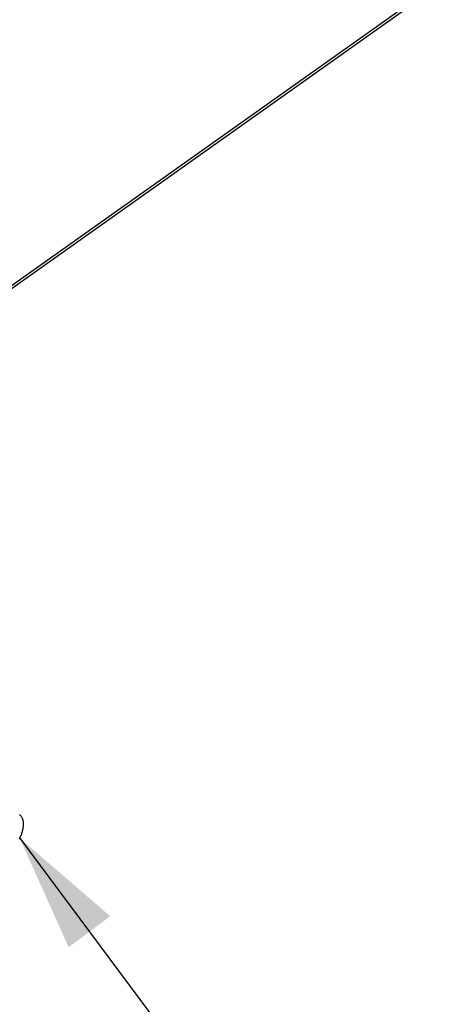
# Model space of a CAD drawing. Header units: millimetres. Extents: x 6 to 414, y 7 to 290.
# Tile 39 of 256: x 154.49 to 161.02, y 86.24 to 101.43. Entities that reach past the tile are written whole.
import ezdxf

# ---------------------------------------------------------------- set-up
doc = ezdxf.new("R2010")
doc.units = ezdxf.units.MM
doc.header["$LTSCALE"] = 23.1
doc.layers.get('0').update_dxf_attribs({"linetype": 'CONTINUOUS'})
doc.layers.add('00_COMPONENTS', color=7, linetype='CONTINUOUS')
doc.layers.add('03_ALL_AXES', color=7, linetype='CONTINUOUS')
doc.styles.get("Standard").update_dxf_attribs({"font": 'txt', "width": 0.6})
doc.dimstyles.get("Standard").update_dxf_attribs({"dimtxt": 2.5, "dimasz": 1.8, "dimexe": 0.05, "dimexo": 0.0625, "dimtad": 1, "dimzin": 0, "dimdsep": 46, "dimtxsty": 'Standard', "dimblk": '_FILLED', "dimblk1": '_FILLED', "dimblk2": '_FILLED', "dimcen": 0.09, "dimadec": 0, "dimazin": 0, "dimtol": 1, "dimtp": 0.01, "dimtm": 0.01, "dimtfac": 1, "dimtofl": 0, "dimtmove": 0, "dimatfit": 3, "dimldrblk": '_FILLED', "dimfxl": 0, "dimtolj": 1, "dimtzin": 0, "dimarcsym": 0})

# ---------------------------------------------------------------- blocks, each defined once
blk = doc.blocks.new('_FILLED')
at = {"color": 0, "linetype": 'ByBlock'}
blk.add_solid([(0, 0), (-1, 0.2222), (-1, -0.2222)], dxfattribs=at)

msp = doc.modelspace()

# ---------------------------------------------------------------- linework, layer by layer
at = {"layer": '00_COMPONENTS', "color": 3, "linetype": 'Continuous'}
for p, q in [((145.447, 91.002), (176.987, 113.372)), ((145.415, 90.932), (176.89, 113.255))]:
    msp.add_line(p, q, dxfattribs=at)
at = {"layer": '03_ALL_AXES', "color": 7, "linetype": 'Continuous'}
msp.add_lwpolyline([(154.487, 88.793), (154.494, 88.804), (154.5, 88.817), (154.507, 88.829), (154.513, 88.842), (154.519, 88.856), (154.524, 88.869), (154.529, 88.883), (154.533, 88.898), (154.537, 88.912), (154.541, 88.927), (154.544, 88.941), (154.547, 88.956), (154.549, 88.971), (154.55, 88.985), (154.551, 88.999), (154.552, 89.013), (154.552, 89.027), (154.551, 89.04), (154.55, 89.053), (154.548, 89.065), (154.546, 89.077), (154.543, 89.089), (154.54, 89.099), (154.537, 89.109), (154.533, 89.118), (154.528, 89.127), (154.523, 89.134), (154.518, 89.141), (154.512, 89.147), (154.506, 89.152), (154.499, 89.156), (154.492, 89.159)], dxfattribs=at)

# ---------------------------------------------------------------- leaders
at = {"color": 2, "linetype": 'Continuous'}
msp.add_leader([(154.494, 88.804), (163.036, 77.349)], dimstyle='Standard', override={"dimtad": 0}, dxfattribs=at)

doc.saveas('drawing.dxf')
